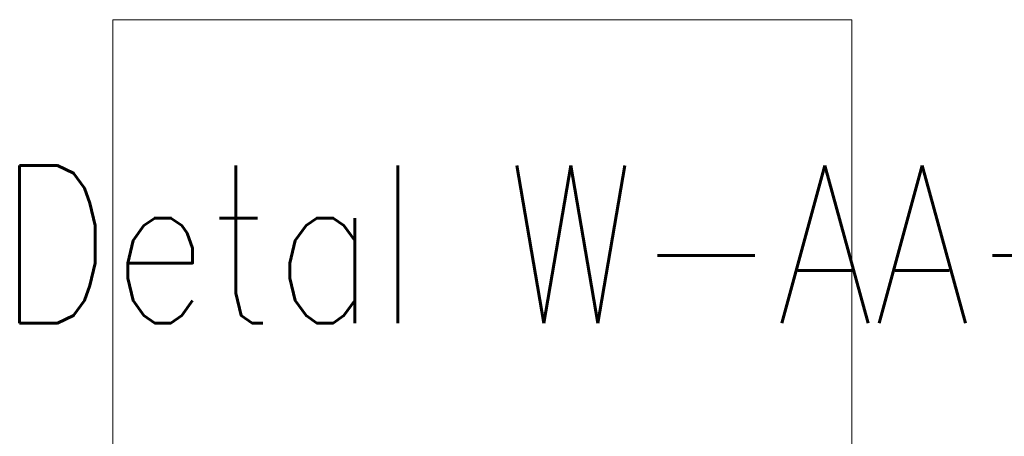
# Model space of a CAD drawing. Header units: centimetres. Extents: x -228435 to 111511, y -89367 to 428125.
# Tile 100 of 219: x -19167 to -16769, y 54384 to 55400. Entities that reach past the tile are written whole.
import ezdxf

# ---------------------------------------------------------------- set-up
doc = ezdxf.new("R2010")
doc.units = ezdxf.units.CM
doc.header["$LTSCALE"] = 50
doc.linetypes.add('Balustrady$0$DASHED', pattern=[0.75, 0.5, -0.25])
doc.linetypes.add('HIDDENX2', pattern=[19.05, 12.7, -6.35])
doc.layers.get('0').update_dxf_attribs({"color": 8})
doc.layers.add('ARCH_SUFITY_PODWIESZANE', color=8, linetype='HIDDENX2', lineweight=9)
doc.styles.add('ROMANS-50-CM', font='romans.shx', dxfattribs={"width": 0.8, "height": 10})

# ---------------------------------------------------------------- blocks, each defined once
blk = doc.blocks.new('SU Lampy kwadratowe +0')
at = {"layer": 'ARCH_SUFITY_PODWIESZANE', "ltscale": 2.5}
blk.add_lwpolyline([(10220, 10040), (10400, 10040), (10400, 9860), (10220, 9860)], close=True, dxfattribs=at)

msp = doc.modelspace()

# ---------------------------------------------------------------- block references
at = {"layer": 'ARCH_SUFITY_PODWIESZANE', "ltscale": 2.5, "xscale": 10, "yscale": 10, "zscale": 10}
msp.add_blockref('SU Lampy kwadratowe +0', (-121140, -45000, -5670), dxfattribs=at)

# ---------------------------------------------------------------- texts
at = {"linetype": 'Balustrady$0$DASHED', "lineweight": 20, "ltscale": 50, "insert": (-19219.92022, 55044.04618, -87270), "char_height": 384, "width": 9710.0117895, "attachment_point": 1, "style": 'ROMANS-50-CM'}
msp.add_mtext('Detal W-AA-05-021', dxfattribs=at)

doc.saveas('drawing.dxf')
